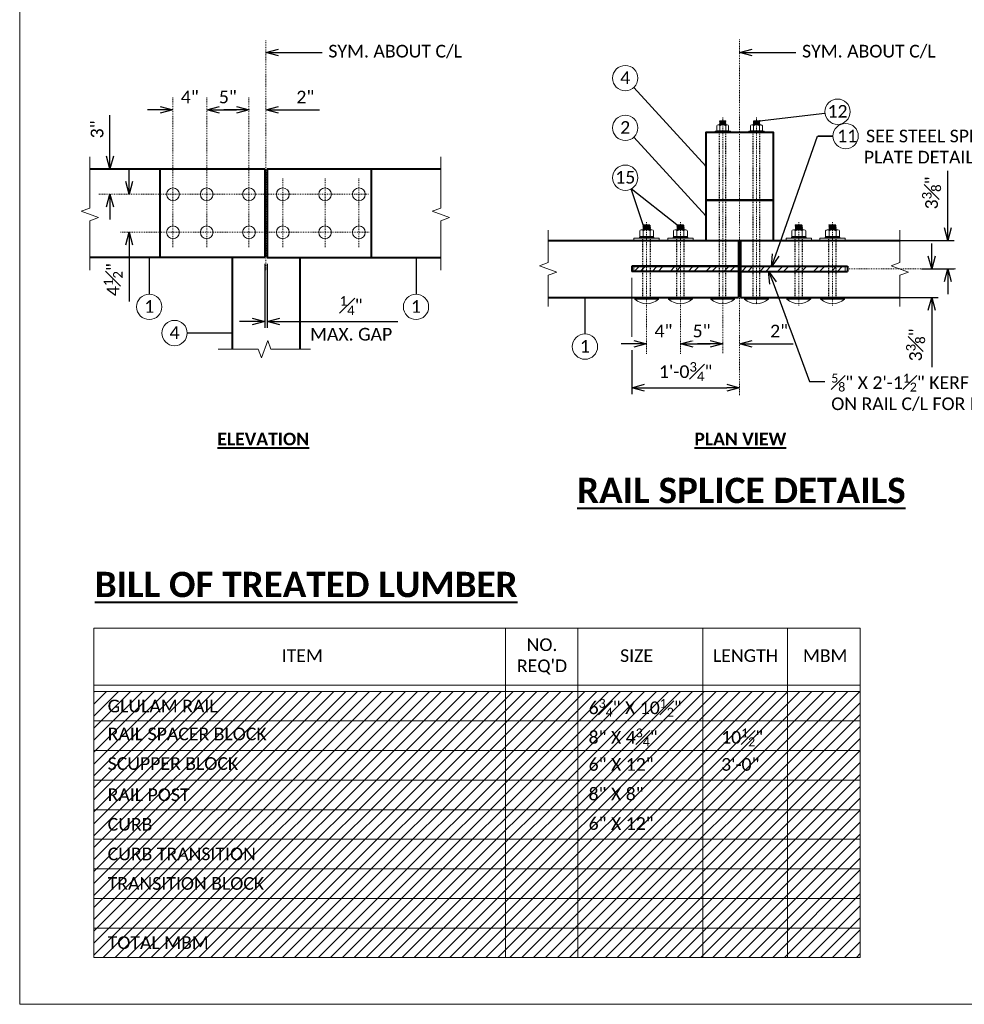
# Model space of a CAD drawing. Extents: x -5974 to 351486, y -5119268 to 204.
# Tile 1 of 9: x -1319 to -1207, y -2423 to -2306. Entities that reach past the tile are written whole.
import ezdxf
from ezdxf import colors
from ezdxf.entities.mleader import LeaderData, LeaderLine
from ezdxf.math import Vec2, Vec3

# ---------------------------------------------------------------- set-up
doc = ezdxf.new("R2010")
doc.units = 0
doc.header["$MEASUREMENT"] = 0
doc.linetypes.add('Wisdot2', pattern=[0.125, 0.0625, -0.0625])
doc.linetypes.add('Wisdot4', pattern=[0.28125, 0.125, -0.0625, 0.03125, -0.0625])
for name, color, linetype, lineweight in [('B_ANNO', 7, 'Continuous', 18), ('B_ANNO_BREAK', 7, 'Continuous', 18), ('B_ANNO_DIM', 7, 'Continuous', 18), ('B_ANNO_TEXT', 7, 'Continuous', 18), ('B_ANNO_TEXT_TITLE', 7, 'Continuous', 40), ('B_CNTR', 1, 'Wisdot4', 18), ('B_DETAIL', 7, 'Continuous', 18), ('B_DETAIL_HIDDEN', 7, 'Wisdot2', 25), ('B_DETAIL_OBJ', 7, 'Continuous', 40), ('B_STEEL', 92, 'Continuous', 18), ('B_STEEL_BOLT', 3, 'Continuous', 18)]:
    doc.layers.add(name, color=color, linetype=linetype, lineweight=lineweight)
doc.layers.add('B_ANNO_DESIGN_NOTES', color=1, linetype='Continuous', lineweight=18, true_color=0xff0000)
doc.layers.add('B_ANNO_NOPLOT', color=47, linetype='Continuous', lineweight=18, plot=False)
doc.styles.add('Annotative', font='calibri.ttf', dxfattribs={"height": 0.0625})
doc.styles.get("Standard").update_dxf_attribs({"font": 'calibri.ttf'})
doc.styles.add('Subtitle', font='calibrib.ttf', dxfattribs={"height": 0.0625})
doc.styles.add('Title', font='calibrib.ttf', dxfattribs={"height": 0.125})
doc.dimstyles.new('Annotative', dxfattribs={"dimscale": 0, "dimtxt": 0.0625, "dimasz": 0.0625, "dimexe": 0.03125, "dimexo": 0.03125, "dimgap": 0.03125, "dimtad": 1, "dimdec": 4, "dimzin": 3, "dimdsep": 46, "dimlunit": 4, "dimtxsty": 'Standard', "dimblk": 'OPEN30', "dimcen": 0.03125, "dimaunit": 1, "dimadec": 0, "dimazin": 3, "dimtfac": 0.75, "dimtdec": 4, "dimtofl": 0, "dimtmove": 0, "dimatfit": 3, "dimldrblk": 'OPEN30', "dimfxl": 1, "dimtfill": 1, "dimfrac": 1, "dimtolj": 1, "dimtzin": 0, "dimarcsym": 0})

# ---------------------------------------------------------------- blocks, each defined once
blk = doc.blocks.new('AnonymousCell6')
at = {"layer": 'B_CNTR', "ltscale": 0.5}
blk.add_line((0, -4.96), (0, 4.97), dxfattribs=at)
at = {"layer": 'B_DETAIL_HIDDEN', "ltscale": 0.5}
for p, q in [((-0.43, -3.99), (-0.43, 3.01)), ((0.44, -3.99), (0.44, 3.01))]:
    blk.add_line(p, q, dxfattribs=at)
at = {"layer": 'B_STEEL_BOLT'}
for p, q in [((-0.82, 3.91), (-0.82, 3.22)), ((-0.62, 4.02), (0.62, 4.02)), ((-0.42, 4.59), (-0.43, 4.58)), ((-0.2, 4.59), (-0.43, 4.58)), ((-0.43, 4.58), (-0.35, 4.54)), ((-0.43, 4.58), (-0.43, 4.58)), ((0.44, 4.51), (-0.43, 4.47)), ((-0.35, 4.51), (-0.43, 4.47)), ((-0.43, 4.46), (-0.43, 4.47)), ((-0.43, 4.46), (-0.35, 4.42)), ((0.44, 4.41), (-0.43, 4.36)), ((-0.35, 4.39), (-0.43, 4.36)), ((-0.43, 4.35), (-0.43, 4.36)), ((-0.43, 4.35), (-0.35, 4.31)), ((0.44, 4.3), (-0.43, 4.24)), ((-0.35, 4.29), (-0.43, 4.24)), ((-0.43, 4.24), (-0.43, 4.24)), ((-0.43, 4.24), (-0.35, 4.2)), ((-0.35, 4.18), (-0.43, 4.14)), ((0.44, 4.18), (-0.43, 4.14)), ((-0.43, 4.12), (-0.43, 4.14)), ((-0.43, 4.12), (-0.35, 4.09)), ((0.44, 4.07), (-0.43, 4.02)), ((-0.35, 4.06), (-0.43, 4.02)), ((-0.43, 4.01), (-0.43, 4.02)), ((-0.42, 4.59), (0.38, 4.59)), ((-0.41, 3.93), (-0.41, 3.22)), ((0.36, 4.58), (-0.35, 4.51)), ((-0.35, 4.54), (-0.35, 4.51)), ((0.36, 4.47), (-0.35, 4.41)), ((-0.35, 4.42), (-0.35, 4.39)), ((0.36, 4.36), (-0.35, 4.3)), ((-0.35, 4.31), (-0.35, 4.29)), ((0.36, 4.24), (-0.35, 4.18)), ((-0.35, 4.2), (-0.35, 4.18)), ((0.36, 4.14), (-0.35, 4.07)), ((-0.35, 4.09), (-0.35, 4.06)), ((0.36, 4.59), (0.36, 4.57)), ((0.36, 4.57), (0.44, 4.54)), ((0.44, 4.51), (0.36, 4.47)), ((0.36, 4.47), (0.36, 4.45)), ((0.36, 4.45), (0.44, 4.42)), ((0.44, 4.41), (0.36, 4.37)), ((0.36, 4.37), (0.36, 4.34)), ((0.36, 4.34), (0.44, 4.31)), ((0.44, 4.3), (0.36, 4.26)), ((0.36, 4.26), (0.36, 4.23)), ((0.36, 4.23), (0.44, 4.2)), ((0.44, 4.18), (0.36, 4.14)), ((0.36, 4.14), (0.36, 4.12)), ((0.36, 4.12), (0.44, 4.09)), ((0.44, 4.07), (0.36, 4.03)), ((0.36, 4.03), (0.36, 4.02)), ((0.41, 3.93), (0.41, 3.22)), ((0.44, 4.51), (0.44, 4.53)), ((0.44, 4.41), (0.44, 4.42)), ((0.44, 4.3), (0.44, 4.31)), ((0.44, 4.18), (0.44, 4.2)), ((0.44, 4.07), (0.44, 4.09)), ((0.82, 3.91), (0.82, 3.22)), ((-0.86, 3.16), (0.86, 3.16)), ((-0.86, 3.01), (-0.86, 3.16)), ((0.86, 3.01), (-0.86, 3.01)), ((-0.82, 3.22), (0.82, 3.22)), ((-0.7, 3.22), (-0.7, 3.16)), ((0.7, 3.22), (0.7, 3.16)), ((0.86, 3.01), (0.86, 3.16)), ((0.86, 3.03), (0.86, 3.16)), ((1.41, -3.99), (-1.41, -3.99)), ((-1.41, -3.99), (-1.41, -4.19)), ((1.41, -4.19), (-1.41, -4.19)), ((1.41, -3.99), (1.41, -4.19))]:
    blk.add_line(p, q, dxfattribs=at)
for centre, radius, start, end in [((0, 3.19), 0.823, 60.4684, 119.4242), ((0, -2.56), 2.17, 229.5503, 310.4497)]:
    blk.add_arc(centre, radius, start, end, dxfattribs=at)
for centre, major_axis, start_param, end_param in [((-0.61, 3.91), (0.207, 0), 0.232255, 3.141593), ((0.61, 3.91), (-0.207, 0), 3.141593, 6.050931)]:
    blk.add_ellipse(centre, major_axis=major_axis, ratio=0.518522, start_param=start_param, end_param=end_param, dxfattribs=at)
blk = doc.blocks.new('AnonymousCell10')
at = {"layer": 'B_CNTR'}
blk.add_line((0, -10.97), (0, 11.01), dxfattribs=at)
at = {"layer": 'B_DETAIL_HIDDEN', "ltscale": 0.5}
for p, q in [((-0.38, -10.27), (-0.38, 9.23)), ((0.38, -10.27), (0.38, 9.23))]:
    blk.add_line(p, q, dxfattribs=at)
at = {"layer": 'B_STEEL_BOLT'}
for p, q in [((-0.38, 10.63), (-0.38, 10.64)), ((-0.36, 10.64), (-0.38, 10.64)), ((-0.17, 10.64), (-0.38, 10.63)), ((-0.38, 10.63), (-0.3, 10.59)), ((0.38, 10.59), (-0.38, 10.53)), ((-0.3, 10.57), (-0.38, 10.54)), ((-0.38, 10.53), (-0.38, 10.54)), ((-0.38, 10.53), (-0.3, 10.5)), ((0.38, 10.49), (-0.38, 10.44)), ((-0.36, 10.64), (0.32, 10.64)), ((0.31, 10.63), (-0.3, 10.59)), ((-0.3, 10.59), (-0.3, 10.57)), ((0.31, 10.53), (-0.3, 10.49)), ((-0.3, 10.5), (-0.3, 10.48)), ((0.31, 10.64), (0.31, 10.62)), ((0.31, 10.62), (0.38, 10.59)), ((0.38, 10.58), (0.31, 10.55)), ((0.31, 10.55), (0.31, 10.53)), ((0.31, 10.53), (0.38, 10.49)), ((0.38, 10.58), (0.38, 10.59)), ((0.38, 10.48), (0.38, 10.49)), ((-0.9, 9.41), (0.9, 9.41)), ((-0.9, 9.23), (-0.9, 9.41)), ((-0.7, 10.06), (-0.7, 9.46)), ((-0.7, 9.46), (0.7, 9.46)), ((-0.61, 9.46), (-0.61, 9.41)), ((-0.53, 10.15), (0.53, 10.15)), ((-0.3, 10.48), (-0.38, 10.44)), ((-0.38, 10.43), (-0.38, 10.44)), ((-0.38, 10.43), (-0.3, 10.4)), ((0.38, 10.39), (-0.38, 10.34)), ((-0.3, 10.38), (-0.38, 10.35)), ((-0.38, 10.34), (-0.38, 10.35)), ((-0.38, 10.34), (-0.3, 10.3)), ((0.38, 10.3), (-0.38, 10.25)), ((-0.3, 10.29), (-0.38, 10.26)), ((-0.38, 10.24), (-0.38, 10.26)), ((-0.38, 10.24), (-0.3, 10.21)), ((0.38, 10.2), (-0.38, 10.15)), ((-0.3, 10.19), (-0.38, 10.16)), ((-0.38, 10.15), (-0.38, 10.16)), ((-0.35, 10.08), (-0.35, 9.46)), ((0.31, 10.44), (-0.3, 10.39)), ((-0.3, 10.4), (-0.3, 10.38)), ((0.31, 10.34), (-0.3, 10.3)), ((-0.3, 10.3), (-0.3, 10.29)), ((0.31, 10.25), (-0.3, 10.2)), ((-0.3, 10.21), (-0.3, 10.19)), ((0.38, 10.48), (0.31, 10.45)), ((0.31, 10.45), (0.31, 10.43)), ((0.31, 10.43), (0.38, 10.4)), ((0.38, 10.39), (0.31, 10.36)), ((0.31, 10.36), (0.31, 10.34)), ((0.31, 10.34), (0.38, 10.3)), ((0.38, 10.3), (0.31, 10.26)), ((0.31, 10.26), (0.31, 10.23)), ((0.31, 10.23), (0.38, 10.21)), ((0.38, 10.19), (0.31, 10.16)), ((0.31, 10.16), (0.31, 10.15)), ((0.35, 10.08), (0.35, 9.46)), ((0.38, 10.39), (0.38, 10.4)), ((0.38, 10.3), (0.38, 10.3)), ((0.38, 10.19), (0.38, 10.21)), ((0.6, 9.46), (0.6, 9.41)), ((0.7, 10.06), (0.7, 9.46)), ((0.9, 9.23), (0.9, 9.41)), ((0.9, 9.24), (0.9, 9.41)), ((0.9, 9.23), (-0.9, 9.23)), ((1.41, -10.27), (-1.41, -10.27)), ((-1.41, -10.27), (-1.41, -10.47)), ((1.41, -10.47), (-1.41, -10.47)), ((1.41, -10.27), (1.41, -10.47))]:
    blk.add_line(p, q, dxfattribs=at)
for centre, radius, start, end in [((0, 9.44), 0.706, 60.4684, 119.4242), ((0, -8.84), 2.17, 229.5503, 310.4497)]:
    blk.add_arc(centre, radius, start, end, dxfattribs=at)
for centre, major_axis, start_param, end_param in [((-0.52, 10.06), (0.177, 0), 0.232255, 3.141593), ((0.52, 10.06), (-0.177, 0), 3.141593, 6.050931)]:
    blk.add_ellipse(centre, major_axis=major_axis, ratio=0.518522, start_param=start_param, end_param=end_param, dxfattribs=at)
blk = doc.blocks.new('_Open30')
at = {"color": 0, "linetype": 'ByBlock', "lineweight": -2}
for p, q in [((-1, 0.268), (0, 0)), ((0, 0), (-1, -0.268)), ((0, 0), (-1, 0))]:
    blk.add_line(p, q, dxfattribs=at)
blk = doc.blocks.new('*D105')
at = {"layer": 'B_ANNO_DIM', "color": 0, "lineweight": -2, "transparency": 16777216}
for p, q in [((16.62, 105.87), (15.12, 105.87)), ((23.62, 105.87), (25.12, 105.87))]:
    blk.add_line(p, q, dxfattribs=at)
at = {"layer": 'B_ANNO_DIM', "color": 0, "lineweight": -2, "transparency": 16777216, "xscale": 1.5, "yscale": 1.5, "zscale": 1.5}
blk.add_blockref('_Open30', (18.12, 105.87), dxfattribs=at)
at = {"layer": 'B_ANNO_DIM', "color": 0, "lineweight": -2, "transparency": 16777216, "xscale": 1.5, "yscale": 1.5, "zscale": 1.5, "rotation": 180}
blk.add_blockref('_Open30', (22.12, 105.87), dxfattribs=at)
at = {"layer": 'B_ANNO_DIM', "color": 0, "transparency": 16777216, "insert": (20.12, 107.37), "char_height": 1.5, "attachment_point": 5, "bg_fill": 3, "box_fill_scale": 1.25, "bg_fill_color": 256, "bg_fill_true_color": 13158600, "bg_fill_transparency": 0}
blk.add_mtext('\\A1;4"', dxfattribs=at)
at = {"layer": 'Defpoints', "color": 0, "transparency": 16777216}
for p in [(18.12, 105.87), (22.12, 105.87), (22.12, 105.87)]:
    blk.add_point(p, dxfattribs=at)
blk = doc.blocks.new('*D106')
at = {"layer": 'B_ANNO_DIM', "color": 0, "lineweight": -2, "transparency": 16777216}
blk.add_line((23.62, 105.87), (25.63, 105.87), dxfattribs=at)
at = {"layer": 'Defpoints', "color": 0, "transparency": 16777216}
for p in [(22.12, 105.87), (27.13, 105.87), (27.13, 105.87)]:
    blk.add_point(p, dxfattribs=at)
at = {"layer": 'B_ANNO_DIM', "color": 0, "lineweight": -2, "transparency": 16777216, "xscale": 1.5, "yscale": 1.5, "zscale": 1.5, "rotation": 180}
blk.add_blockref('_Open30', (22.12, 105.87), dxfattribs=at)
at = {"layer": 'B_ANNO_DIM', "color": 0, "lineweight": -2, "transparency": 16777216, "xscale": 1.5, "yscale": 1.5, "zscale": 1.5}
blk.add_blockref('_Open30', (27.13, 105.87), dxfattribs=at)
at = {"layer": 'B_ANNO_DIM', "color": 0, "transparency": 16777216, "insert": (24.62, 107.38), "char_height": 1.5, "attachment_point": 5, "bg_fill": 3, "box_fill_scale": 1.25, "bg_fill_color": 256, "bg_fill_true_color": 13158600, "bg_fill_transparency": 0}
blk.add_mtext('\\A1;5"', dxfattribs=at)
blk = doc.blocks.new('*D107')
at = {"layer": 'B_ANNO_DIM', "color": 0, "lineweight": -2, "transparency": 16777216}
for p, q in [((25.63, 105.87), (24.13, 105.87)), ((30.63, 105.87), (35.46, 105.87))]:
    blk.add_line(p, q, dxfattribs=at)
at = {"layer": 'Defpoints', "color": 0, "transparency": 16777216}
for p in [(27.13, 105.87), (29.13, 105.87), (29.13, 105.87)]:
    blk.add_point(p, dxfattribs=at)
at = {"layer": 'B_ANNO_DIM', "color": 0, "lineweight": -2, "transparency": 16777216, "xscale": 1.5, "yscale": 1.5, "zscale": 1.5}
blk.add_blockref('_Open30', (27.13, 105.87), dxfattribs=at)
at = {"layer": 'B_ANNO_DIM', "color": 0, "lineweight": -2, "transparency": 16777216, "xscale": 1.5, "yscale": 1.5, "zscale": 1.5, "rotation": 180}
blk.add_blockref('_Open30', (29.13, 105.87), dxfattribs=at)
at = {"layer": 'B_ANNO_DIM', "color": 0, "transparency": 16777216, "insert": (33.79, 107.38), "char_height": 1.5, "attachment_point": 5, "bg_fill": 3, "box_fill_scale": 1.25, "bg_fill_color": 256, "bg_fill_true_color": 13158600, "bg_fill_transparency": 0}
blk.add_mtext('\\A1;2"', dxfattribs=at)
blk = doc.blocks.new('*D108')
at = {"layer": 'B_ANNO_DIM', "color": 0, "lineweight": -2, "transparency": 16777216}
for p, q in [((10.68, 100.37), (10.68, 105.22)), ((10.68, 94.37), (10.68, 92.87))]:
    blk.add_line(p, q, dxfattribs=at)
at = {"layer": 'Defpoints', "color": 0, "transparency": 16777216}
for p in [(10.68, 98.87), (10.68, 95.87), (10.68, 95.87)]:
    blk.add_point(p, dxfattribs=at)
at = {"layer": 'B_ANNO_DIM', "color": 0, "lineweight": -2, "transparency": 16777216, "xscale": 1.5, "yscale": 1.5, "zscale": 1.5}
for p, rotation in [((10.68, 98.87), 270), ((10.68, 95.87), 90)]:
    blk.add_blockref('_Open30', p, dxfattribs=dict(at, rotation=rotation))
at = {"layer": 'B_ANNO_DIM', "color": 0, "transparency": 16777216, "insert": (9.16, 103.55), "char_height": 1.5, "attachment_point": 5, "rotation": 90, "bg_fill": 3, "box_fill_scale": 1.25, "bg_fill_color": 256, "bg_fill_true_color": 13158600, "bg_fill_transparency": 0}
blk.add_mtext('\\A1;3"', dxfattribs=at)
blk = doc.blocks.new('*D109')
at = {"layer": 'B_ANNO_DIM', "color": 0, "lineweight": -2, "transparency": 16777216}
for p, q in [((12.94, 97.37), (12.94, 98.87)), ((12.94, 89.87), (12.94, 83.17))]:
    blk.add_line(p, q, dxfattribs=at)
at = {"layer": 'Defpoints', "color": 0, "transparency": 16777216}
for p in [(12.94, 95.87), (12.94, 91.37), (12.94, 91.37)]:
    blk.add_point(p, dxfattribs=at)
at = {"layer": 'B_ANNO_DIM', "color": 0, "lineweight": -2, "transparency": 16777216, "xscale": 1.5, "yscale": 1.5, "zscale": 1.5}
for p, rotation in [((12.94, 95.87), 270), ((12.94, 91.37), 90)]:
    blk.add_blockref('_Open30', p, dxfattribs=dict(at, rotation=rotation))
at = {"layer": 'B_ANNO_DIM', "color": 0, "transparency": 16777216, "insert": (11.05, 85.77), "char_height": 1.5, "attachment_point": 5, "rotation": 90, "bg_fill": 3, "box_fill_scale": 1.25, "bg_fill_color": 256, "bg_fill_true_color": 13158600, "bg_fill_transparency": 0}
blk.add_mtext('\\A1;4{\\H0.75x;\\S1#2;}"', dxfattribs=at)
blk = doc.blocks.new('*D110')
at = {"layer": 'B_ANNO_DIM', "color": 0, "lineweight": -2, "transparency": 16777216}
for p, q in [((29, 87.62), (29, 80.07)), ((29.26, 87.62), (29.26, 80.07)), ((27.5, 80.82), (26, 80.82)), ((30.76, 80.82), (44.72, 80.82))]:
    blk.add_line(p, q, dxfattribs=at)
at = {"layer": 'Defpoints', "color": 0, "transparency": 16777216}
for p in [(29, 88.37), (29.26, 88.37), (29.26, 80.82)]:
    blk.add_point(p, dxfattribs=at)
at = {"layer": 'B_ANNO_DIM', "color": 0, "lineweight": -2, "transparency": 16777216, "xscale": 1.5, "yscale": 1.5, "zscale": 1.5}
blk.add_blockref('_Open30', (29, 80.82), dxfattribs=at)
at = {"layer": 'B_ANNO_DIM', "color": 0, "lineweight": -2, "transparency": 16777216, "xscale": 1.5, "yscale": 1.5, "zscale": 1.5, "rotation": 180}
blk.add_blockref('_Open30', (29.26, 80.82), dxfattribs=at)
at = {"layer": 'B_ANNO_DIM', "color": 0, "transparency": 16777216, "char_height": 1.5, "attachment_point": 5, "bg_fill": 3, "box_fill_scale": 1.25, "bg_fill_color": 256, "bg_fill_true_color": 13158600, "bg_fill_transparency": 0}
for s, insert in [('\\A1;{\\H0.75x;\\S1#4;}"', (39.21, 82.7)), ('\\A1;MAX. GAP', (39.21, 79.3))]:
    blk.add_mtext(s, dxfattribs=dict(at, insert=insert))
blk = doc.blocks.new('*D163')
at = {"layer": 'B_ANNO_DIM', "color": 0, "lineweight": -2, "transparency": 16777216}
for p, q in [((72.42, 77.42), (72.42, 72.23)), ((73.92, 72.98), (83.67, 72.98))]:
    blk.add_line(p, q, dxfattribs=at)
at = {"layer": 'Defpoints', "color": 0, "transparency": 16777216}
for p in [(72.42, 78.17), (85.17, 72.98), (85.17, 72.98)]:
    blk.add_point(p, dxfattribs=at)
at = {"layer": 'B_ANNO_DIM', "color": 0, "lineweight": -2, "transparency": 16777216, "xscale": 1.5, "yscale": 1.5, "zscale": 1.5, "rotation": 180}
blk.add_blockref('_Open30', (72.42, 72.98), dxfattribs=at)
at = {"layer": 'B_ANNO_DIM', "color": 0, "lineweight": -2, "transparency": 16777216, "xscale": 1.5, "yscale": 1.5, "zscale": 1.5}
blk.add_blockref('_Open30', (85.17, 72.98), dxfattribs=at)
at = {"layer": 'B_ANNO_DIM', "color": 0, "transparency": 16777216, "insert": (78.79, 74.88), "char_height": 1.5, "attachment_point": 5, "bg_fill": 3, "box_fill_scale": 1.25, "bg_fill_color": 256, "bg_fill_true_color": 13158600, "bg_fill_transparency": 0}
blk.add_mtext('\\A1;1\'-0{\\H0.75x;\\S3#4;}"', dxfattribs=at)
blk = doc.blocks.new('*D164')
at = {"layer": 'B_ANNO_DIM', "color": 0, "lineweight": -2, "transparency": 16777216}
for p, q in [((72.66, 78.17), (71.16, 78.17)), ((79.66, 78.17), (81.16, 78.17))]:
    blk.add_line(p, q, dxfattribs=at)
at = {"layer": 'B_ANNO_DIM', "color": 0, "lineweight": -2, "transparency": 16777216, "xscale": 1.5, "yscale": 1.5, "zscale": 1.5}
blk.add_blockref('_Open30', (74.16, 78.17), dxfattribs=at)
at = {"layer": 'B_ANNO_DIM', "color": 0, "lineweight": -2, "transparency": 16777216, "xscale": 1.5, "yscale": 1.5, "zscale": 1.5, "rotation": 180}
blk.add_blockref('_Open30', (78.16, 78.17), dxfattribs=at)
at = {"layer": 'B_ANNO_DIM', "color": 0, "transparency": 16777216, "insert": (76.16, 79.68), "char_height": 1.5, "attachment_point": 5, "bg_fill": 3, "box_fill_scale": 1.25, "bg_fill_color": 256, "bg_fill_true_color": 13158600, "bg_fill_transparency": 0}
blk.add_mtext('\\A1;4"', dxfattribs=at)
at = {"layer": 'Defpoints', "color": 0, "transparency": 16777216}
for p in [(74.16, 78.17), (78.16, 78.17), (78.16, 78.17)]:
    blk.add_point(p, dxfattribs=at)
blk = doc.blocks.new('*D165')
at = {"layer": 'B_ANNO_DIM', "color": 0, "lineweight": -2, "transparency": 16777216}
blk.add_line((79.66, 78.17), (81.67, 78.17), dxfattribs=at)
at = {"layer": 'Defpoints', "color": 0, "transparency": 16777216}
for p in [(78.16, 78.17), (83.17, 78.17), (83.17, 78.17)]:
    blk.add_point(p, dxfattribs=at)
at = {"layer": 'B_ANNO_DIM', "color": 0, "lineweight": -2, "transparency": 16777216, "xscale": 1.5, "yscale": 1.5, "zscale": 1.5, "rotation": 180}
blk.add_blockref('_Open30', (78.16, 78.17), dxfattribs=at)
at = {"layer": 'B_ANNO_DIM', "color": 0, "lineweight": -2, "transparency": 16777216, "xscale": 1.5, "yscale": 1.5, "zscale": 1.5}
blk.add_blockref('_Open30', (83.17, 78.17), dxfattribs=at)
at = {"layer": 'B_ANNO_DIM', "color": 0, "transparency": 16777216, "insert": (80.67, 79.68), "char_height": 1.5, "attachment_point": 5, "bg_fill": 3, "box_fill_scale": 1.25, "bg_fill_color": 256, "bg_fill_true_color": 13158600, "bg_fill_transparency": 0}
blk.add_mtext('\\A1;5"', dxfattribs=at)
blk = doc.blocks.new('*D166')
at = {"layer": 'B_ANNO_DIM', "color": 0, "lineweight": -2, "transparency": 16777216}
for p, q in [((81.67, 78.17), (80.17, 78.17)), ((86.67, 78.17), (91.5, 78.17))]:
    blk.add_line(p, q, dxfattribs=at)
at = {"layer": 'Defpoints', "color": 0, "transparency": 16777216}
for p in [(83.17, 78.17), (85.17, 78.17), (85.17, 78.17)]:
    blk.add_point(p, dxfattribs=at)
at = {"layer": 'B_ANNO_DIM', "color": 0, "lineweight": -2, "transparency": 16777216, "xscale": 1.5, "yscale": 1.5, "zscale": 1.5}
blk.add_blockref('_Open30', (83.17, 78.17), dxfattribs=at)
at = {"layer": 'B_ANNO_DIM', "color": 0, "lineweight": -2, "transparency": 16777216, "xscale": 1.5, "yscale": 1.5, "zscale": 1.5, "rotation": 180}
blk.add_blockref('_Open30', (85.17, 78.17), dxfattribs=at)
at = {"layer": 'B_ANNO_DIM', "color": 0, "transparency": 16777216, "insert": (89.84, 79.68), "char_height": 1.5, "attachment_point": 5, "bg_fill": 3, "box_fill_scale": 1.25, "bg_fill_color": 256, "bg_fill_true_color": 13158600, "bg_fill_transparency": 0}
blk.add_mtext('\\A1;2"', dxfattribs=at)
blk = doc.blocks.new('*D180')
at = {"layer": 'B_ANNO_DIM', "color": 0, "lineweight": -2, "transparency": 16777216}
for p, q in [((109.8, 91.91), (109.8, 98.65)), ((98.42, 90.41), (110.55, 90.41)), ((106.69, 87.04), (110.55, 87.04)), ((109.8, 85.54), (109.8, 84.04))]:
    blk.add_line(p, q, dxfattribs=at)
at = {"layer": 'Defpoints', "color": 0, "transparency": 16777216}
for p in [(97.67, 90.41), (105.94, 87.04), (109.8, 87.04)]:
    blk.add_point(p, dxfattribs=at)
at = {"layer": 'B_ANNO_DIM', "color": 0, "lineweight": -2, "transparency": 16777216, "xscale": 1.5, "yscale": 1.5, "zscale": 1.5}
for p, rotation in [((109.8, 90.41), 270), ((109.8, 87.04), 90)]:
    blk.add_blockref('_Open30', p, dxfattribs=dict(at, rotation=rotation))
at = {"layer": 'B_ANNO_DIM', "color": 0, "transparency": 16777216, "insert": (107.88, 96.03), "char_height": 1.5, "attachment_point": 5, "rotation": 90, "bg_fill": 3, "box_fill_scale": 1.25, "bg_fill_color": 256, "bg_fill_true_color": 13158600, "bg_fill_transparency": 0}
blk.add_mtext('\\A1;3{\\H0.75x;\\S3#8;}"', dxfattribs=at)
blk = doc.blocks.new('*D181')
at = {"layer": 'B_ANNO_DIM', "color": 0, "lineweight": -2, "transparency": 16777216}
for p, q in [((107.9, 88.54), (107.9, 90.04)), ((106.69, 87.04), (108.65, 87.04)), ((98.92, 83.66), (108.65, 83.66)), ((107.9, 82.16), (107.9, 75.42))]:
    blk.add_line(p, q, dxfattribs=at)
at = {"layer": 'Defpoints', "color": 0, "transparency": 16777216}
for p in [(105.94, 87.04), (98.17, 83.66), (107.9, 83.66)]:
    blk.add_point(p, dxfattribs=at)
at = {"layer": 'B_ANNO_DIM', "color": 0, "lineweight": -2, "transparency": 16777216, "xscale": 1.5, "yscale": 1.5, "zscale": 1.5}
for p, rotation in [((107.9, 87.04), 270), ((107.9, 83.66), 90)]:
    blk.add_blockref('_Open30', p, dxfattribs=dict(at, rotation=rotation))
at = {"layer": 'B_ANNO_DIM', "color": 0, "transparency": 16777216, "insert": (105.99, 78.04), "char_height": 1.5, "attachment_point": 5, "rotation": 90, "bg_fill": 3, "box_fill_scale": 1.25, "bg_fill_color": 256, "bg_fill_true_color": 13158600, "bg_fill_transparency": 0}
blk.add_mtext('\\A1;3{\\H0.75x;\\S3#8;}"', dxfattribs=at)
blk = doc.blocks.new('INS_RAILTIMBERDET_BASE')
at = {"layer": 'B_ANNO_DESIGN_NOTES'}
h = blk.add_hatch(dxfattribs=at)
h.set_pattern_fill('ANSI31', color=256, scale=8)
h.set_pattern_definition([(45, (3.5517, 161.1665), (-0.707107, 0.707107), [])])
h.paths.add_polyline_path([(8.753, 37.037), (99.45, 37.037), (99.45, 5.533), (8.753, 5.533)])
at = {"layer": 'B_DETAIL'}
h = blk.add_hatch(dxfattribs=at)
h.set_pattern_fill('ANSI32', color=256, scale=4)
h.set_pattern_definition([(45, (1326.2786, 2438.5077), (-1.0606602, 1.0606602), []), (45, (1326.9857, 2438.5077), (-1.0606602, 1.0606602), [])])
h.paths.add_polyline_path([(97.66862, 87.2848), (72.66862, 87.2848), (72.66862, 86.7898), (97.66862, 86.7898)])
h.dxf.unprotected_set("ltscale", 0)
at = {"layer": 'B_ANNO'}
for p, q in [((8.753, 44.537), (99.45, 44.537)), ((8.753, 44.537), (8.753, 5.533)), ((57.477, 44.537), (57.477, 5.533)), ((66.025, 44.537), (66.025, 5.533)), ((80.836, 44.537), (80.836, 5.533)), ((90.837, 44.537), (90.837, 5.533)), ((99.45, 44.537), (99.45, 5.533)), ((8.753, 37.786), (99.45, 37.786)), ((8.753, 37.037), (99.45, 37.037)), ((8.753, 33.535), (99.45, 33.535)), ((8.753, 30.032), (99.45, 30.032)), ((8.753, 30.032), (99.45, 30.032)), ((8.753, 30.032), (99.45, 30.032)), ((8.753, 26.529), (99.45, 26.529)), ((8.753, 26.529), (99.45, 26.529)), ((8.753, 23.033), (99.45, 23.033)), ((8.753, 23.033), (99.45, 23.033)), ((8.753, 19.531), (99.45, 19.531)), ((8.753, 19.531), (99.45, 19.531)), ((8.753, 16.028), (99.45, 16.028)), ((8.753, 16.028), (99.45, 16.028)), ((8.753, 12.532), (99.45, 12.532)), ((8.753, 12.532), (99.45, 12.532)), ((8.753, 9.029), (99.45, 9.029)), ((8.753, 9.029), (99.45, 9.029)), ((8.753, 5.533), (99.45, 5.533)), ((8.753, 5.533), (99.45, 5.533))]:
    blk.add_line(p, q, dxfattribs=at)
at = {"layer": 'B_ANNO_BREAK', "flags": 128}
for points in [[(8.292, 86.87119), (8.292, 92.72833), (9.32295, 93.10356), (7.26105, 93.85403), (8.292, 94.22927), (8.292, 100.31723)], [(49.827, 86.87119), (49.827, 92.72833), (50.85795, 93.10356), (48.79605, 93.85403), (49.827, 94.22927), (49.827, 100.31723)], [(62.51362, 82.60662), (62.51362, 86.27949), (63.54456, 86.65472), (61.48267, 87.40519), (62.51362, 87.78043), (62.51362, 91.6069)], [(104.12362, 82.60662), (104.12362, 86.27949), (105.15456, 86.65472), (103.09267, 87.40519), (104.12362, 87.78043), (104.12362, 91.6069)], [(34.4196, 77.53926), (29.71696, 77.53926), (29.34173, 78.5702), (28.59126, 76.50831), (28.21603, 77.53926), (23.46494, 77.53926)]]:
    blk.add_lwpolyline(points, dxfattribs=at)
at = {"layer": 'B_ANNO_DESIGN_NOTES'}
blk.add_lwpolyline([(8.753, 37.037), (99.45, 37.037), (99.45, 5.533), (8.753, 5.533)], close=True, dxfattribs=at)
at = {"layer": 'B_ANNO_DIM'}
for centre in [(71.64197, 109.62077), (96.75897, 105.64484), (71.64197, 103.7336), (97.7155, 102.76175), (71.64197, 97.83603), (46.8856, 82.54699), (18.31904, 79.44651), (66.87394, 77.84253)]:
    blk.add_circle(centre, 1.49739, dxfattribs=at)
at = {"layer": 'B_ANNO_NOPLOT', "flags": 128}
blk.add_lwpolyline([(0, 0), (0, 252), (323.92766, 252), (323.92766, 238.85516), (378, 238.85516), (378, 40.49961), (316.57075, 40.49961), (316.57075, 0)], close=True, dxfattribs=at)
at = {"layer": 'B_CNTR', "ltscale": 0.5}
for p, q in [((29.127, 114.08812), (29.127, 86.87426)), ((85.16862, 114.19527), (85.16862, 72.05426)), ((18.127, 107.31625), (18.127, 89.52426)), ((22.127, 107.31625), (22.127, 89.52426)), ((27.127, 107.31625), (27.127, 89.52426)), ((31.127, 97.72426), (31.127, 89.52426)), ((36.127, 97.72426), (36.127, 89.52426)), ((40.127, 97.72426), (40.127, 89.52426)), ((9.36816, 95.87426), (41.30837, 95.87426)), ((11.92227, 91.36926), (41.32878, 91.36926)), ((97.91862, 87.0398), (110.75362, 87.0398))]:
    blk.add_line(p, q, dxfattribs=at)
at = {"layer": 'B_DETAIL'}
for centre in [(18.128, 95.87426), (22.128, 95.87426), (27.128, 95.87426), (31.128, 95.87426), (36.128, 95.87426), (40.128, 95.87426), (18.128, 91.37426), (22.128, 91.37426), (27.128, 91.37426), (31.128, 91.37426), (36.128, 91.37426), (40.128, 91.37426)]:
    blk.add_circle(centre, 0.7575, dxfattribs=at)
at = {"layer": 'B_DETAIL_OBJ'}
for p, q in [((8.292, 98.87426), (29.002, 98.87426)), ((16.627, 88.36926), (16.627, 98.87426)), ((29.002, 98.87426), (29.002, 88.36926)), ((29.257, 98.87426), (29.257, 88.36926)), ((29.257, 98.87426), (49.827, 98.87426)), ((41.627, 88.36926), (41.627, 98.87426)), ((62.51362, 90.4148), (104.12362, 90.4148)), ((85.04862, 90.4148), (85.04862, 83.6648)), ((85.29362, 90.4148), (85.29362, 83.6648)), ((25.127, 88.36926), (25.127, 77.53926)), ((29.257, 88.36926), (49.827, 88.36926)), ((33.127, 88.36926), (33.127, 77.53926)), ((85.04862, 87.3498), (72.41862, 87.3498)), ((72.41862, 87.3498), (72.41862, 86.7298)), ((85.04862, 86.7298), (72.41862, 86.7298)), ((85.28862, 87.3498), (97.91862, 87.3498)), ((85.28862, 86.7298), (97.91862, 86.7298)), ((97.91862, 87.3498), (97.91862, 86.7298)), ((62.51362, 83.6648), (85.04862, 83.6648)), ((85.29362, 83.6648), (104.12362, 83.6648))]:
    blk.add_line(p, q, dxfattribs=at)
at = {"layer": 'B_DETAIL_OBJ', "flags": 128}
for points in [[(81.16862, 95.1648), (89.16862, 95.1648), (89.16862, 103.1648), (81.16862, 103.1648), (81.16862, 95.1648)], [(81.16862, 90.4148), (89.16862, 90.4148), (89.16862, 95.1648), (81.16862, 95.1648), (81.16862, 90.4148)]]:
    blk.add_lwpolyline(points, dxfattribs=at)
at = {"layer": 'B_STEEL', "flags": 128}
blk.add_lwpolyline([(72.66862, 87.2848), (97.66862, 87.2848), (97.66862, 86.7898), (72.66862, 86.7898), (72.66862, 87.2848)], dxfattribs=at)
at = {"layer": 'B_STEEL_BOLT', "flags": 128}
for points in [[(72.66862, 90.4148), (75.66862, 90.4148), (75.66862, 90.6648), (72.66862, 90.6648), (72.66862, 90.4148)], [(76.66862, 90.4148), (79.66862, 90.4148), (79.66862, 90.6648), (76.66862, 90.6648), (76.66862, 90.4148)], [(93.66862, 90.4148), (90.66862, 90.4148), (90.66862, 90.6648), (93.66862, 90.6648), (93.66862, 90.4148)], [(97.66862, 90.4148), (94.66862, 90.4148), (94.66862, 90.6648), (97.66862, 90.6648), (97.66862, 90.4148)]]:
    blk.add_lwpolyline(points, dxfattribs=at)
at = {"color": 7, "linetype": 'Continuous', "lineweight": 18}
for name, p in [('AnonymousCell10', (83.17362, 93.9298)), ('AnonymousCell6', (74.16862, 87.6498)), ('AnonymousCell6', (78.16862, 87.6498)), ('AnonymousCell6', (92.16862, 87.6498)), ('AnonymousCell6', (96.16862, 87.6498))]:
    blk.add_blockref(name, p, dxfattribs=at)
at = {"color": 7, "linetype": 'Continuous', "lineweight": 18, "xscale": -1}
blk.add_blockref('AnonymousCell10', (87.16362, 93.9298), dxfattribs=at)
at = {"layer": 'B_ANNO_DIM', "char_height": 1.5, "width": 3.1892362, "attachment_point": 5, "style": 'Annotative'}
for s, insert in [('4', (71.63818, 109.6641)), ('12', (96.75518, 105.68818)), ('2', (71.63818, 103.77694)), ('15', (71.63818, 97.87937)), ('1', (15.32344, 82.59032)), ('1', (46.88181, 82.59032)), ('4', (18.31524, 79.48985)), ('1', (66.87015, 77.88586))]:
    blk.add_mtext(s, dxfattribs=dict(at, insert=insert))
at = {"layer": 'B_ANNO_TEXT', "char_height": 1.5, "style": 'Annotative'}
for s, insert, width, attachment_point in [("NO.\\PREQ'D", (61.7939, 41.15637), 13.6270117, 5), ('ITEM', (33.42871, 41.26011), 13.6270117, 5), ('SIZE', (72.9808, 41.26011), 13.6270117, 5), ('LENGTH', (85.86956, 41.26011), 13.6270117, 5), ('MBM', (95.29351, 41.26011), 13.6270117, 5), ('\\A1;6{\\H0.7x;\\S3#4;}" X 10{\\H0.7x;\\S1#2;}"', (67.3041, 36.14443), 36.1864643, 1), ('GLULAM RAIL                   ', (10.406, 36.05376), 36.1864643, 1), ('RAIL SPACER BLOCK             ', (10.406, 32.74676), 36.1864643, 1), ('\\A1;8" X 4{\\H0.7x;\\S3#4;}" ', (67.3041, 32.64243), 36.1864643, 1), ('\\A1;10{\\H0.7x;\\S1#2;}"   ', (82.98372, 32.64243), 36.1864643, 1), ('SCUPPER BLOCK                 ', (10.406, 29.24376), 36.1864643, 1), ('6" X 12" ', (67.3041, 29.13943), 36.1864643, 1), ('3\'-0"  ', (82.98372, 29.13943), 36.1864643, 1), ('8" X 8"  ', (67.3041, 25.63643), 36.1864643, 1), ('RAIL POST                     ', (10.406, 25.55276), 36.1864643, 1), ('6" X 12" ', (67.3041, 22.14043), 36.1864643, 1), ('CURB                          ', (10.406, 22.05676), 36.1864643, 1), ('CURB TRANSITION               ', (10.406, 18.54776), 36.1864643, 1), ('TRANSITION BLOCK              ', (10.406, 15.05176), 36.1864643, 1), ('TOTAL MBM                     ', (10.406, 8.04576), 36.1864643, 1)]:
    blk.add_mtext(s, dxfattribs=dict(at, insert=insert, width=width, attachment_point=attachment_point))
at = {"layer": 'B_ANNO_TEXT_TITLE', "attachment_point": 1}
for s, insert, char_height, width, style in [('{\\LELEVATION}', (23.38381, 67.65331, -0.84225), 1.5, 40.5300435, 'Subtitle'), ('{\\LPLAN VIEW}', (79.82243, 67.65331, -0.84225), 1.5, 40.5300435, 'Subtitle'), ('\\A1;{\\LRAIL SPLICE DETAILS}', (65.93719, 62.31951, -0.84225), 3, 73.4100269, 'Title'), ('{\\LBILL OF TREATED LUMBER}', (8.87868, 51.18658), 3, 52.0083323, 'Title')]:
    blk.add_mtext(s, dxfattribs=dict(at, insert=insert, char_height=char_height, width=width, style=style))
at = {"layer": 'B_ANNO_DIM'}
for points in [[(81.16862, 99.19792), (72.6522, 108.5155)], [(87.53862, 104.5698), (95.27165, 105.47143)], [(81.16862, 93.31076), (72.6522, 102.62834)], [(73.74862, 92.2398), (72.34598, 96.51446)], [(77.74862, 92.2398), (72.34598, 96.51446)], [(15.32723, 88.36926), (15.32723, 84.04438)], [(46.8856, 88.36926), (46.8856, 84.04438)], [(66.87394, 83.6648), (66.87394, 79.33992)], [(25.127, 79.44651), (19.81643, 79.44651)]]:
    blk.add_leader(points, dimstyle='Annotative', override={"dimscale": 0, "dimgap": 0.03125, "dimtad": 0}, dxfattribs=at)
ml = blk.add_multileader_mtext('Standard', dxfattribs=at)
ml.set_content('SYM. ABOUT C/L', color=256)
ml.set_leader_properties()
ml.set_arrow_properties(name='OPEN30')
ml.build(insert=Vec2(0, 0))
ml.multileader.update_dxf_attribs({"text_right_attachment_type": 3, "dogleg_length": 0.0625, "arrow_head_size": 1.5, "scale": 24})
ctx = ml.context
ctx.base_point, ctx.scale, ctx.char_height, ctx.arrow_head_size, ctx.landing_gap_size, ctx.plane_origin = Vec3(91.81088, 112.64842), 24, 1.5, 1.5, 0.75, Vec3(85.04618, 104.52081)
ctx.right_attachment = 3
notes = []
notes.append((ctx, [(0, (1, 1, 0), (90.31088, 112.64842), (1, 0), 1.5, [(0, [(85.16862, 112.64842), (89.99431, 112.64842), (90.13844, 112.64842)], 0, [])])]))
ctx.mtext.insert, ctx.mtext.flow_direction = Vec3(92.56088, 113.56054), 5
ml = blk.add_multileader_mtext('Standard', dxfattribs=at)
ml.set_content('\\A1;{\\H1x;11  SEE STEEL SPLICE\\P      PLATE DETAIL}', color=256)
ml.set_leader_properties()
ml.set_arrow_properties(name='OPEN30')
ml.build(insert=Vec2(0, 0))
ml.multileader.update_dxf_attribs({"text_right_attachment_type": 3, "dogleg_length": 0.0625, "arrow_head_size": 1.5, "scale": 24})
ctx = ml.context
ctx.base_point, ctx.scale, ctx.char_height, ctx.arrow_head_size, ctx.landing_gap_size, ctx.plane_origin = Vec3(95.95213, 102.76175), 24, 1.5, 1.5, 0.75, Vec3(89.4534, 94.63413)
ctx.right_attachment = 3
notes.append((ctx, [(0, (1, 1, 0), (94.45213, 102.76175), (1, 0), 1.5, [(0, [(88.94566, 87.2848), (94.40153, 102.76175), (96.2181, 102.76175)], 0, [])])]))
ctx.mtext.insert, ctx.mtext.flow_direction = Vec3(96.70213, 103.51521), 5
for ctx, leaders in notes:
    for number, flags, end, landing, length, lines in leaders:
        leader = LeaderData()
        leader.index, (leader.has_last_leader_line, leader.has_dogleg_vector, leader.attachment_direction) = number, flags
        leader.last_leader_point, leader.dogleg_vector, leader.dogleg_length = Vec3(end), Vec3(landing), length
        for number, points, colour, breaks in lines:
            line = LeaderLine()
            line.index, line.vertices, line.color, line.breaks = number, Vec3.list(points), colors.encode_raw_color(colour), breaks
            leader.lines.append(line)
        ctx.leaders.append(leader)
for base, p1, p2, picture, middle in [((22.122, 105.86841), (18.122, 105.86841), (22.122, 105.86841), '*D105', (20.122, 107.37188)), ((85.16862, 72.97704), (72.41862, 78.1722), (85.16862, 72.97704), '*D163', (78.79362, 74.87944))]:
    dim = blk.add_linear_dim(base=base, p1=p1, p2=p2, dimstyle='Annotative', dxfattribs=at)
    dim.commit()
    dim.dimension.update_dxf_attribs({"geometry": picture, "text_midpoint": middle})
dim = blk.add_linear_dim(base=(10.67622, 95.87426), p1=(10.67622, 98.87426), p2=(10.67622, 95.87426), angle=90, dimstyle='Annotative', dxfattribs=at)
dim.commit()
dim.dimension.update_dxf_attribs({"geometry": '*D108', "text_midpoint": (10.67622, 103.54791), "dimtype": 128})
dim = blk.add_linear_dim(base=(29.257, 80.81719), p1=(29.002, 88.36926), p2=(29.257, 88.36926), text='<>\\XMAX. GAP', dimstyle='Annotative', dxfattribs=at)
dim.commit()
dim.dimension.update_dxf_attribs({"geometry": '*D110', "text_midpoint": (39.21137, 80.81719), "dimtype": 128})
for base, p1, p2, picture, middle in [((27.127, 105.86841), (22.122, 105.86841), (27.127, 105.86841), '*D106', (24.6245, 107.37938)), ((78.16362, 78.1722), (74.16362, 78.1722), (78.16362, 78.1722), '*D164', (76.16362, 79.67566))]:
    dim = blk.add_linear_dim(base=base, p1=p1, p2=p2, dimstyle='Annotative', dxfattribs=at)
    dim.commit()
    dim.dimension.update_dxf_attribs({"geometry": picture, "text_midpoint": middle})
dim = blk.add_linear_dim(base=(12.93785, 91.37426), p1=(12.93785, 95.87426), p2=(12.93785, 91.37426), angle=90, dimstyle='Annotative', dxfattribs=at)
dim.commit()
dim.dimension.update_dxf_attribs({"geometry": '*D109', "text_midpoint": (11.05246, 85.77435)})
blk.add_line((72.41862, 85.99664), (72.41862, 78.99366), dxfattribs=at)
blk.add_circle((15.32723, 82.54699), 1.49739, dxfattribs=at)
at = {"layer": 'B_CNTR', "ltscale": 0.5}
blk.add_line((74.16862, 82.6848), (74.16862, 76.97238), dxfattribs=at)
at = {"layer": 'B_DETAIL_OBJ'}
blk.add_line((28.997, 88.36926), (8.292, 88.36926), dxfattribs=at)
at = {"layer": 'B_ANNO_DIM'}
for base, p1, p2, picture, middle in [((29.127, 105.86841), (27.127, 105.86841), (29.127, 105.86841), '*D107', (33.79431, 107.37591)), ((83.16862, 78.1722), (78.16362, 78.1722), (83.16862, 78.1722), '*D165', (80.66612, 79.68316))]:
    dim = blk.add_linear_dim(base=base, p1=p1, p2=p2, dimstyle='Annotative', dxfattribs=at)
    dim.commit()
    dim.dimension.update_dxf_attribs({"geometry": picture, "text_midpoint": middle})
at = {"layer": 'B_CNTR', "ltscale": 0.5}
blk.add_line((78.16862, 82.6848), (78.16862, 76.9385), dxfattribs=at)
at = {"layer": 'B_ANNO_DIM'}
dim = blk.add_linear_dim(base=(85.16862, 78.1722), p1=(83.16862, 78.1722), p2=(85.16862, 78.1722), dimstyle='Annotative', dxfattribs=at)
dim.commit()
dim.dimension.update_dxf_attribs({"geometry": '*D166', "text_midpoint": (89.83592, 79.6797)})
ml = blk.add_multileader_mtext('Standard', dxfattribs=at)
ml.set_content('SYM. ABOUT C/L', color=256)
ml.set_leader_properties()
ml.set_arrow_properties(name='OPEN30')
ml.build(insert=Vec2(0, 0))
ml.multileader.update_dxf_attribs({"text_right_attachment_type": 3, "dogleg_length": 0.0625, "arrow_head_size": 1.5, "scale": 24})
ctx = ml.context
ctx.base_point, ctx.scale, ctx.char_height, ctx.arrow_head_size, ctx.landing_gap_size, ctx.plane_origin = Vec3(35.76927, 112.64842), 24, 1.5, 1.5, 0.75, Vec3(29.00456, 104.52081)
ctx.right_attachment = 3
notes = []
notes.append((ctx, [(0, (1, 1, 0), (34.26927, 112.64842), (1, 0), 1.5, [(0, [(29.127, 112.64842), (33.95269, 112.64842), (34.09683, 112.64842)], 0, [])])]))
ctx.mtext.insert, ctx.mtext.flow_direction = Vec3(36.51927, 113.56054), 5
for ctx, leaders in notes:
    for number, flags, end, landing, length, lines in leaders:
        leader = LeaderData()
        leader.index, (leader.has_last_leader_line, leader.has_dogleg_vector, leader.attachment_direction) = number, flags
        leader.last_leader_point, leader.dogleg_vector, leader.dogleg_length = Vec3(end), Vec3(landing), length
        for number, points, colour, breaks in lines:
            line = LeaderLine()
            line.index, line.vertices, line.color, line.breaks = number, Vec3.list(points), colors.encode_raw_color(colour), breaks
            leader.lines.append(line)
        ctx.leaders.append(leader)
at = {"layer": 'B_CNTR', "ltscale": 0.5}
blk.add_line((83.17362, 82.9648), (83.17362, 76.96704), dxfattribs=at)
at = {"layer": 'B_ANNO_DIM'}
ml = blk.add_multileader_mtext('Standard', dxfattribs=at)
ml.set_content('\\A1;{\\H0.7x;\\S5#8;}" X 2\'-1{\\H0.7x;\\S1#2;}" KERF\\PON RAIL C/L FOR PLATE', color=256)
ml.set_leader_properties()
ml.set_arrow_properties(name='OPEN30')
ml.build(insert=Vec2(0, 0))
ml.multileader.update_dxf_attribs({"text_right_attachment_type": 3, "dogleg_length": 0.0625, "arrow_head_size": 1.5, "scale": 24})
ctx = ml.context
ctx.base_point, ctx.scale, ctx.char_height, ctx.arrow_head_size, ctx.landing_gap_size, ctx.plane_origin = Vec3(95.26158, 73.71644), 24, 1.5, 1.5, 0.75, Vec3(88.49687, 65.58882)
ctx.right_attachment = 3
notes = []
notes.append((ctx, [(0, (1, 1, 0), (93.76158, 73.71644), (1, 0), 1.5, [(0, [(88.60018, 86.7898), (93.445, 73.71644), (93.58914, 73.71644)], 0, [])])]))
ctx.mtext.insert, ctx.mtext.flow_direction = Vec3(96.01158, 74.62855), 5
for ctx, leaders in notes:
    for number, flags, end, landing, length, lines in leaders:
        leader = LeaderData()
        leader.index, (leader.has_last_leader_line, leader.has_dogleg_vector, leader.attachment_direction) = number, flags
        leader.last_leader_point, leader.dogleg_vector, leader.dogleg_length = Vec3(end), Vec3(landing), length
        for number, points, colour, breaks in lines:
            line = LeaderLine()
            line.index, line.vertices, line.color, line.breaks = number, Vec3.list(points), colors.encode_raw_color(colour), breaks
            leader.lines.append(line)
        ctx.leaders.append(leader)
dim = blk.add_linear_dim(base=(109.79629, 87.0398), p1=(97.66862, 90.4148), p2=(105.93922, 87.0398), angle=90, dimstyle='Annotative', dxfattribs=at)
dim.commit()
dim.dimension.update_dxf_attribs({"geometry": '*D180', "text_midpoint": (109.79629, 96.03489), "dimtype": 128})
dim = blk.add_linear_dim(base=(107.89923, 83.6648), p1=(105.93922, 87.0398), p2=(98.16862, 83.6648), angle=90, dimstyle='Annotative', dxfattribs=at)
dim.commit()
dim.dimension.update_dxf_attribs({"geometry": '*D181', "text_midpoint": (107.89923, 78.0447), "dimtype": 128})

msp = doc.modelspace()

# ---------------------------------------------------------------- block references
msp.add_blockref('INS_RAILTIMBERDET_BASE', (-1318.86, -2422.61))

doc.saveas('drawing.dxf')
